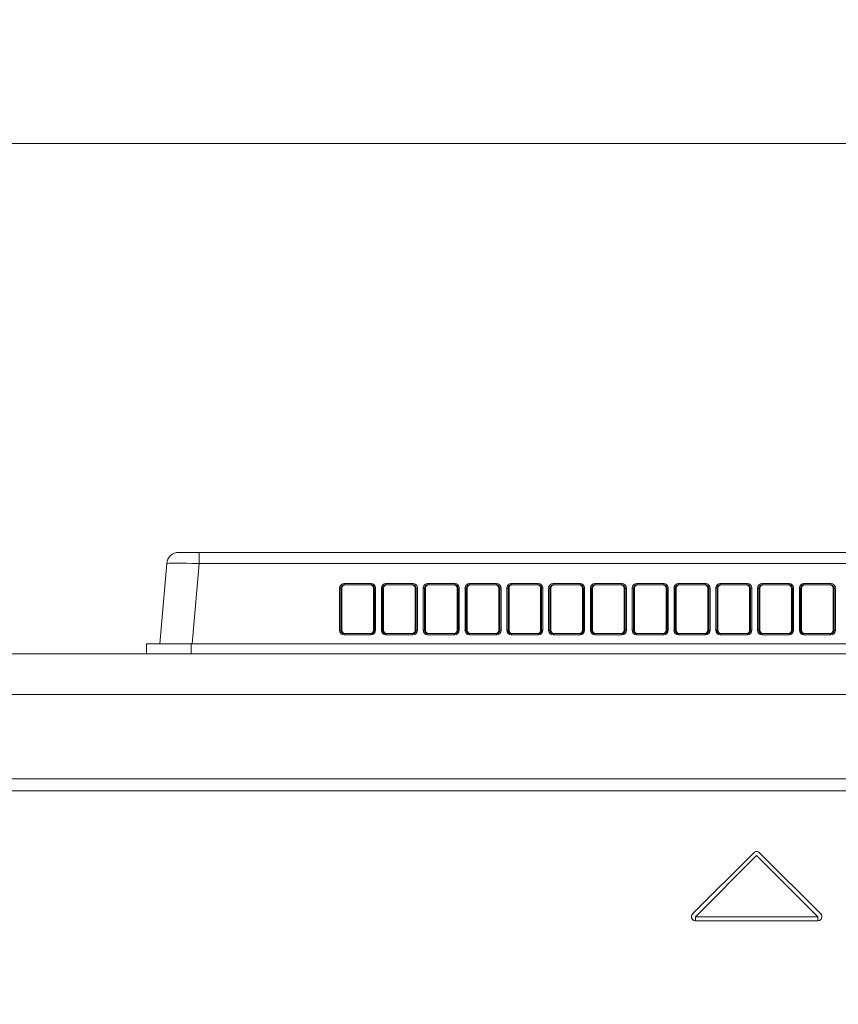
# Model space of a CAD drawing. Header units: inches. Extents: x 69729 to 77643, y -43505 to -36607.
# Tile 49 of 69: x 72455 to 72475, y -37801 to -37777. Entities that reach past the tile are written whole.
import ezdxf

# ---------------------------------------------------------------- set-up
doc = ezdxf.new("R2010")
doc.units = ezdxf.units.IN
doc.header["$MEASUREMENT"] = 0
doc.layers.get('0').update_dxf_attribs({"lineweight": 0})
doc.layers.get('Defpoints').update_dxf_attribs({"lineweight": 0})
for name, color, linetype, lineweight in [('p--klimatyzator', 30, 'Continuous', 15), ('p--obrzeże bet.', 252, 'Continuous', 0), ('p--wymiary-1-50', 5, 'Continuous', 0)]:
    doc.layers.add(name, color=color, linetype=linetype, lineweight=lineweight)
doc.styles.add('1-50', font='arial.ttf', dxfattribs={"width": 0.75, "height": 12.5})
doc.dimstyles.new('1-50', dxfattribs={"dimtxt": 12.5, "dimasz": 5, "dimexe": 5, "dimexo": 5, "dimgap": 0.09, "dimtad": 0, "dimdsep": 46, "dimtxsty": '1-50', "dimblk": 'OBLIQUE', "dimcen": 0.09, "dimadec": 0, "dimazin": 0, "dimtfac": 1, "dimtdec": 4, "dimtix": 1, "dimtofl": 0, "dimtmove": 2, "dimatfit": 3, "dimldrblk": 'OBLIQUE', "dimfxl": 5, "dimfxlon": 1, "dimtvp": 0.8, "dimtolj": 1, "dimtzin": 0, "dimarcsym": 0})

# ---------------------------------------------------------------- blocks, each defined once
blk = doc.blocks.new('_OBLIQUE')
at = {"color": 0, "linetype": 'ByBlock', "lineweight": -2}
for p, q in [((-0.5, -0.5), (0.5, 0.5)), ((0, 0), (0, 0))]:
    blk.add_line(p, q, dxfattribs=at)
blk = doc.blocks.new('*D171')
at = {"layer": 'Defpoints', "color": 0}
for p in [(72820.871, -37664.812), (72330.221, -37840.119), (72820.871, -37840.119)]:
    blk.add_point(p, dxfattribs=at)
at = {"layer": 'p--wymiary-1-50', "color": 0, "linetype": 'Continuous', "lineweight": -2}
for p, q in [((72330.221, -37669.812), (72330.221, -37659.812)), ((72820.871, -37669.812), (72820.871, -37659.812)), ((72330.221, -37664.812), (72820.871, -37664.812))]:
    blk.add_line(p, q, dxfattribs=at)
at = {"layer": 'p--wymiary-1-50', "color": 0, "lineweight": -2, "xscale": 5, "yscale": 5, "zscale": 5, "rotation": 180}
blk.add_blockref('_OBLIQUE', (72330.221, -37664.812), dxfattribs=at)
at = {"layer": 'p--wymiary-1-50', "color": 0, "lineweight": -2, "xscale": 5, "yscale": 5, "zscale": 5}
blk.add_blockref('_OBLIQUE', (72820.871, -37664.812), dxfattribs=at)
at = {"layer": 'p--wymiary-1-50', "color": 0, "linetype": 'Continuous', "ltscale": 12, "insert": (72575.546, -37654.602), "char_height": 12.5, "attachment_point": 5, "style": '1-50'}
blk.add_mtext('\\A1;490.65', dxfattribs=at)
blk = doc.blocks.new('*D172')
at = {"layer": 'Defpoints', "color": 0}
for p in [(72820.871, -37643.654), (71620.871, -37840.119), (72820.871, -37840.119)]:
    blk.add_point(p, dxfattribs=at)
at = {"layer": 'p--wymiary-1-50', "color": 0, "linetype": 'Continuous', "lineweight": -2}
for p, q in [((71620.871, -37648.654), (71620.871, -37638.654)), ((72820.871, -37648.654), (72820.871, -37638.654)), ((71620.871, -37643.654), (72820.871, -37643.654))]:
    blk.add_line(p, q, dxfattribs=at)
at = {"layer": 'p--wymiary-1-50', "color": 0, "lineweight": -2, "xscale": 5, "yscale": 5, "zscale": 5, "rotation": 180}
blk.add_blockref('_OBLIQUE', (71620.871, -37643.654), dxfattribs=at)
at = {"layer": 'p--wymiary-1-50', "color": 0, "lineweight": -2, "xscale": 5, "yscale": 5, "zscale": 5}
blk.add_blockref('_OBLIQUE', (72820.871, -37643.654), dxfattribs=at)
at = {"layer": 'p--wymiary-1-50', "color": 0, "linetype": 'Continuous', "ltscale": 12, "insert": (72220.871, -37633.444), "char_height": 12.5, "attachment_point": 5, "style": '1-50'}
blk.add_mtext('\\A1;1200', dxfattribs=at)
blk = doc.blocks.new('A$C66B7A719')
at = {"layer": 'p--klimatyzator', "linetype": 'Continuous'}
for p, q in [((35.572, 34.075), (36.063, 34.075)), ((36.063, 34.075), (84.307, 34.075)), ((36.063, 34.075), (36.063, 33.805)), ((35.108, 31.86), (35.278, 33.805)), ((36.063, 33.805), (35.892, 31.86)), ((84.307, 33.805), (36.063, 33.805)), ((39.472, 32.187), (39.472, 33.21)), ((39.502, 33.208), (39.502, 32.184)), ((39.525, 33.208), (39.502, 33.208)), ((39.525, 33.208), (39.525, 32.184)), ((39.582, 33.32), (40.237, 33.32)), ((39.582, 33.32), (39.582, 33.287)), ((40.237, 33.287), (39.582, 33.287)), ((40.237, 33.32), (40.237, 33.287)), ((40.317, 33.208), (40.293, 33.208)), ((40.293, 32.184), (40.293, 33.208)), ((40.317, 32.184), (40.317, 33.208)), ((40.346, 33.21), (40.346, 32.187)), ((40.486, 32.187), (40.486, 33.21)), ((40.516, 33.208), (40.516, 32.184)), ((40.539, 33.208), (40.516, 33.208)), ((40.539, 33.208), (40.539, 32.184)), ((40.596, 33.32), (41.25, 33.32)), ((40.596, 33.32), (40.596, 33.287)), ((41.25, 33.287), (40.596, 33.287)), ((41.25, 33.32), (41.25, 33.287)), ((41.33, 33.208), (41.307, 33.208)), ((41.307, 32.184), (41.307, 33.208)), ((41.33, 32.184), (41.33, 33.208)), ((41.36, 33.21), (41.36, 32.187)), ((41.5, 32.187), (41.5, 33.21)), ((41.553, 33.208), (41.529, 33.208)), ((41.529, 33.208), (41.529, 32.184)), ((41.553, 33.208), (41.553, 32.184)), ((41.61, 33.32), (42.264, 33.32)), ((41.61, 33.32), (41.61, 33.287)), ((42.264, 33.287), (41.61, 33.287)), ((42.264, 33.32), (42.264, 33.287)), ((42.344, 33.208), (42.321, 33.208)), ((42.321, 32.184), (42.321, 33.208)), ((42.344, 32.184), (42.344, 33.208)), ((42.374, 33.21), (42.374, 32.187)), ((42.514, 32.187), (42.514, 33.21)), ((42.567, 33.208), (42.543, 33.208)), ((42.543, 33.208), (42.543, 32.184)), ((42.567, 33.208), (42.567, 32.184)), ((42.623, 33.32), (43.278, 33.32)), ((42.623, 33.32), (42.623, 33.287)), ((43.278, 33.287), (42.623, 33.287)), ((43.278, 33.32), (43.278, 33.287)), ((43.334, 32.184), (43.334, 33.208)), ((43.358, 33.208), (43.334, 33.208)), ((43.358, 32.184), (43.358, 33.208)), ((43.387, 33.21), (43.387, 32.187)), ((43.528, 32.187), (43.528, 33.21)), ((43.557, 33.208), (43.557, 32.184)), ((43.581, 33.208), (43.557, 33.208)), ((43.581, 33.208), (43.581, 32.184)), ((43.637, 33.32), (44.292, 33.32)), ((43.637, 33.32), (43.637, 33.287)), ((44.292, 33.287), (43.637, 33.287)), ((44.292, 33.32), (44.292, 33.287)), ((44.348, 32.184), (44.348, 33.208)), ((44.372, 33.208), (44.348, 33.208)), ((44.372, 32.184), (44.372, 33.208)), ((44.401, 33.21), (44.401, 32.187)), ((44.541, 32.187), (44.541, 33.21)), ((44.594, 33.208), (44.571, 33.208)), ((44.571, 33.208), (44.571, 32.184)), ((44.594, 33.208), (44.594, 32.184)), ((44.651, 33.32), (45.306, 33.32)), ((44.651, 33.32), (44.651, 33.287)), ((45.306, 33.287), (44.651, 33.287)), ((45.306, 33.32), (45.306, 33.287)), ((45.362, 32.184), (45.362, 33.208)), ((45.386, 33.208), (45.362, 33.208)), ((45.386, 32.184), (45.386, 33.208)), ((45.415, 33.21), (45.415, 32.187)), ((45.555, 32.187), (45.555, 33.21)), ((45.585, 33.208), (45.585, 32.184)), ((45.608, 33.208), (45.585, 33.208)), ((45.608, 33.208), (45.608, 32.184)), ((45.665, 33.32), (46.319, 33.32)), ((45.665, 33.32), (45.665, 33.287)), ((46.319, 33.287), (45.665, 33.287)), ((46.319, 33.32), (46.319, 33.287)), ((46.399, 33.208), (46.376, 33.208)), ((46.376, 32.184), (46.376, 33.208)), ((46.399, 32.184), (46.399, 33.208)), ((46.429, 33.21), (46.429, 32.187)), ((46.569, 32.187), (46.569, 33.21)), ((46.598, 33.208), (46.598, 32.184)), ((46.622, 33.208), (46.598, 33.208)), ((46.622, 33.208), (46.622, 32.184)), ((46.678, 33.32), (47.333, 33.32)), ((46.678, 33.32), (46.678, 33.287)), ((47.333, 33.287), (46.678, 33.287)), ((47.333, 33.32), (47.333, 33.287)), ((47.39, 32.184), (47.39, 33.208)), ((47.413, 33.208), (47.39, 33.208)), ((47.413, 32.184), (47.413, 33.208)), ((47.443, 33.21), (47.443, 32.187)), ((47.583, 32.187), (47.583, 33.21)), ((47.612, 33.208), (47.612, 32.184)), ((47.636, 33.208), (47.612, 33.208)), ((47.636, 33.208), (47.636, 32.184)), ((47.692, 33.32), (48.347, 33.32)), ((47.692, 33.32), (47.692, 33.287)), ((48.347, 33.287), (47.692, 33.287)), ((48.347, 33.32), (48.347, 33.287)), ((48.427, 33.208), (48.403, 33.208)), ((48.403, 32.184), (48.403, 33.208)), ((48.427, 32.184), (48.427, 33.208)), ((48.456, 33.21), (48.456, 32.187)), ((48.596, 32.187), (48.596, 33.21)), ((48.649, 33.208), (48.626, 33.208)), ((48.626, 33.208), (48.626, 32.184)), ((48.649, 33.208), (48.649, 32.184)), ((48.706, 33.32), (49.361, 33.32)), ((48.706, 33.32), (48.706, 33.287)), ((49.361, 33.287), (48.706, 33.287)), ((49.361, 33.32), (49.361, 33.287)), ((49.441, 33.208), (49.417, 33.208)), ((49.417, 32.184), (49.417, 33.208)), ((49.441, 32.184), (49.441, 33.208)), ((49.47, 33.21), (49.47, 32.187)), ((49.61, 32.187), (49.61, 33.21)), ((49.663, 33.208), (49.64, 33.208)), ((49.64, 33.208), (49.64, 32.184)), ((49.663, 33.208), (49.663, 32.184)), ((49.72, 33.32), (50.374, 33.32)), ((49.72, 33.32), (49.72, 33.287)), ((50.374, 33.287), (49.72, 33.287)), ((50.374, 33.32), (50.374, 33.287)), ((50.455, 33.208), (50.431, 33.208)), ((50.431, 32.184), (50.431, 33.208)), ((50.455, 32.184), (50.455, 33.208)), ((50.484, 33.21), (50.484, 32.187)), ((50.624, 32.187), (50.624, 33.21)), ((50.677, 33.208), (50.653, 33.208)), ((50.653, 33.208), (50.653, 32.184)), ((50.677, 33.208), (50.677, 32.184)), ((50.734, 33.32), (51.388, 33.32)), ((50.734, 33.32), (50.734, 33.287)), ((51.388, 33.287), (50.734, 33.287)), ((51.388, 33.32), (51.388, 33.287)), ((51.445, 32.184), (51.445, 33.208)), ((51.468, 33.208), (51.445, 33.208)), ((51.468, 32.184), (51.468, 33.208)), ((51.498, 33.21), (51.498, 32.187)), ((39.502, 32.184), (39.525, 32.184)), ((39.58, 32.106), (40.238, 32.106)), ((39.58, 32.106), (39.58, 32.079)), ((40.238, 32.079), (39.58, 32.079)), ((40.238, 32.106), (40.238, 32.079)), ((40.293, 32.184), (40.317, 32.184)), ((40.516, 32.184), (40.539, 32.184)), ((40.594, 32.106), (41.252, 32.106)), ((40.594, 32.106), (40.594, 32.079)), ((41.252, 32.079), (40.594, 32.079)), ((41.252, 32.106), (41.252, 32.079)), ((41.307, 32.184), (41.33, 32.184)), ((41.529, 32.184), (41.553, 32.184)), ((41.608, 32.106), (42.266, 32.106)), ((41.608, 32.106), (41.608, 32.079)), ((42.266, 32.079), (41.608, 32.079)), ((42.266, 32.106), (42.266, 32.079)), ((42.321, 32.184), (42.344, 32.184)), ((42.543, 32.184), (42.567, 32.184)), ((42.622, 32.106), (43.28, 32.106)), ((42.622, 32.106), (42.622, 32.079)), ((43.28, 32.079), (42.622, 32.079)), ((43.28, 32.106), (43.28, 32.079)), ((43.334, 32.184), (43.358, 32.184)), ((43.557, 32.184), (43.581, 32.184)), ((43.635, 32.106), (44.293, 32.106)), ((43.635, 32.106), (43.635, 32.079)), ((44.293, 32.079), (43.635, 32.079)), ((44.293, 32.106), (44.293, 32.079)), ((44.348, 32.184), (44.372, 32.184)), ((44.571, 32.184), (44.594, 32.184)), ((44.649, 32.106), (44.649, 32.079)), ((44.649, 32.106), (45.307, 32.106)), ((45.307, 32.079), (44.649, 32.079)), ((45.307, 32.106), (45.307, 32.079)), ((45.362, 32.184), (45.386, 32.184)), ((45.585, 32.184), (45.608, 32.184)), ((45.663, 32.106), (46.321, 32.106)), ((45.663, 32.106), (45.663, 32.079)), ((46.321, 32.079), (45.663, 32.079)), ((46.321, 32.106), (46.321, 32.079)), ((46.376, 32.184), (46.399, 32.184)), ((46.598, 32.184), (46.622, 32.184)), ((46.677, 32.106), (46.677, 32.079)), ((46.677, 32.106), (47.335, 32.106)), ((47.335, 32.079), (46.677, 32.079)), ((47.335, 32.106), (47.335, 32.079)), ((47.39, 32.184), (47.413, 32.184)), ((47.612, 32.184), (47.636, 32.184)), ((47.691, 32.106), (48.349, 32.106)), ((47.691, 32.106), (47.691, 32.079)), ((48.349, 32.079), (47.691, 32.079)), ((48.349, 32.106), (48.349, 32.079)), ((48.403, 32.184), (48.427, 32.184)), ((48.626, 32.184), (48.649, 32.184)), ((48.704, 32.106), (49.362, 32.106)), ((48.704, 32.106), (48.704, 32.079)), ((49.362, 32.079), (48.704, 32.079)), ((49.362, 32.106), (49.362, 32.079)), ((49.417, 32.184), (49.441, 32.184)), ((49.64, 32.184), (49.663, 32.184)), ((49.718, 32.106), (49.718, 32.079)), ((49.718, 32.106), (50.376, 32.106)), ((50.376, 32.079), (49.718, 32.079)), ((50.376, 32.106), (50.376, 32.079)), ((50.431, 32.184), (50.455, 32.184)), ((50.653, 32.184), (50.677, 32.184)), ((50.732, 32.106), (50.732, 32.079)), ((50.732, 32.106), (51.39, 32.106)), ((51.39, 32.079), (50.732, 32.079)), ((51.39, 32.106), (51.39, 32.079)), ((51.445, 32.184), (51.468, 32.184)), ((34.791, 31.614), (34.791, 31.86)), ((84.499, 31.86), (35.871, 31.86)), ((35.871, 31.614), (35.871, 31.86)), ((12.677, 31.614), (47.45, 31.614)), ((47.647, 31.614), (86.496, 31.614)), ((86.496, 30.63), (12.677, 30.63)), ((34.626, 28.583), (16.614, 28.583)), ((34.626, 28.583), (82.559, 28.583)), ((34.626, 28.288), (16.614, 28.288)), ((82.559, 28.288), (34.626, 28.288)), ((48.032, 25.306), (49.517, 26.791)), ((49.656, 26.791), (51.141, 25.306)), ((49.586, 26.721), (48.102, 25.236)), ((51.071, 25.236), (49.586, 26.721)), ((48.003, 25.236), (48.003, 25.236)), ((48.102, 25.236), (48.102, 25.138)), ((48.102, 25.236), (51.071, 25.236)), ((48.102, 25.138), (48.102, 25.138)), ((51.071, 25.138), (48.102, 25.138)), ((51.071, 25.138), (48.102, 25.138)), ((51.071, 25.236), (51.071, 25.138)), ((51.071, 25.138), (51.071, 25.138)), ((51.17, 25.236), (51.17, 25.236))]:
    blk.add_line(p, q, dxfattribs=at)
at = {"layer": 'p--klimatyzator', "linetype": 'Continuous', "flags": 128}
for points in [[(35.871, 31.86), (35.837, 31.86), (35.803, 31.86), (35.769, 31.86), (35.736, 31.86), (35.702, 31.86), (35.669, 31.86), (35.636, 31.86), (35.603, 31.86), (35.57, 31.86), (35.538, 31.86), (35.506, 31.86), (35.474, 31.86), (35.443, 31.86), (35.412, 31.86), (35.381, 31.86), (35.351, 31.86), (35.322, 31.86), (35.293, 31.86), (35.264, 31.86), (35.237, 31.86), (35.209, 31.86), (35.183, 31.86), (35.157, 31.86), (35.132, 31.86), (35.108, 31.86), (35.084, 31.86), (35.061, 31.86), (35.039, 31.86), (35.018, 31.86), (34.998, 31.86), (34.979, 31.86), (34.96, 31.86), (34.942, 31.86), (34.926, 31.86), (34.91, 31.86), (34.895, 31.86), (34.881, 31.86), (34.868, 31.86), (34.856, 31.86), (34.845, 31.86), (34.835, 31.86), (34.826, 31.86), (34.818, 31.86), (34.811, 31.86), (34.805, 31.86), (34.8, 31.86), (34.796, 31.86), (34.793, 31.86), (34.792, 31.86)], [(47.45, 31.614), (47.453, 31.614), (47.457, 31.614), (47.461, 31.614), (47.465, 31.614), (47.469, 31.614), (47.473, 31.614), (47.476, 31.614), (47.48, 31.614), (47.484, 31.614), (47.488, 31.614), (47.492, 31.614), (47.496, 31.614), (47.5, 31.614), (47.504, 31.614), (47.508, 31.614), (47.512, 31.614), (47.516, 31.614), (47.52, 31.614), (47.524, 31.614), (47.528, 31.614), (47.532, 31.614), (47.536, 31.614), (47.54, 31.614), (47.544, 31.614), (47.548, 31.614), (47.552, 31.614), (47.556, 31.614), (47.56, 31.614), (47.565, 31.614), (47.569, 31.614), (47.573, 31.614), (47.577, 31.614), (47.581, 31.614), (47.585, 31.614), (47.589, 31.614), (47.593, 31.614), (47.597, 31.614), (47.601, 31.614), (47.605, 31.614), (47.608, 31.614), (47.612, 31.614), (47.616, 31.614), (47.62, 31.614), (47.624, 31.614), (47.628, 31.614), (47.632, 31.614), (47.636, 31.614), (47.64, 31.614), (47.643, 31.614), (47.647, 31.614)]]:
    blk.add_lwpolyline(points, dxfattribs=at)
at = {"layer": 'p--klimatyzator', "linetype": 'Continuous'}
for centre, radius, start, end in [((35.572, 33.78), 0.295, 90, 175), ((49.586, 26.721), 0.0984, 90, 135), ((49.586, 26.721), 0.0984, 45, 90), ((48.102, 25.236), 0.0984, 135, 270), ((48.102, 25.236), 0.0984, 180.0011, 270), ((51.071, 25.236), 0.0984, 270, 45), ((51.071, 25.236), 0.0984, 270, 359.9989)]:
    blk.add_arc(centre, radius, start, end, dxfattribs=at)
for centre, major_axis, ratio, start_param, end_param in [((36.066, 33.78), (0.788, -0.026), 0.032463, 1.576616, 3.139816), ((39.581, 33.211), (-0.0928, -0.0571), 0.991498, 4.156529, 5.734951), ((39.472, 33.208), (-0.0295, 0), 0.087156, 3.229193, 4.712389), ((39.581, 33.209), (-0.0698, -0.0381), 0.987653, 4.207123, 5.785545), ((39.604, 33.209), (-0.0675, -0.0415), 0.991498, 4.156529, 5.734951), ((40.214, 33.209), (0.0675, -0.0415), 0.991498, 0.548235, 2.126656), ((40.237, 33.211), (0.0928, -0.0571), 0.991498, 0.548235, 2.126656), ((40.237, 33.209), (0.0698, -0.0381), 0.987653, 0.497641, 2.076062), ((40.346, 33.208), (-0.0295, 0), 0.087156, 4.712389, 6.195585), ((40.595, 33.211), (-0.0928, -0.0571), 0.991498, 4.156529, 5.734951), ((40.486, 33.208), (-0.0295, 0), 0.087156, 3.229193, 4.712389), ((40.595, 33.209), (-0.0698, -0.0381), 0.987653, 4.207123, 5.785545), ((40.618, 33.209), (-0.0675, -0.0415), 0.991498, 4.156529, 5.734951), ((41.228, 33.209), (0.0675, -0.0415), 0.991498, 0.548235, 2.126656), ((41.251, 33.211), (0.0928, -0.0571), 0.991498, 0.548235, 2.126656), ((41.251, 33.209), (0.0698, -0.0381), 0.987653, 0.497641, 2.076062), ((41.36, 33.208), (-0.0295, 0), 0.087156, 4.712389, 6.195585), ((41.609, 33.211), (-0.0928, -0.0571), 0.991498, 4.156529, 5.734951), ((41.5, 33.208), (-0.0295, 0), 0.087156, 3.229193, 4.712389), ((41.609, 33.209), (-0.0698, -0.0381), 0.987653, 4.207123, 5.785545), ((41.632, 33.209), (-0.0675, -0.0415), 0.991498, 4.156529, 5.734951), ((42.242, 33.209), (0.0675, -0.0415), 0.991498, 0.548235, 2.126656), ((42.265, 33.211), (0.0928, -0.0571), 0.991498, 0.548235, 2.126656), ((42.265, 33.209), (0.0698, -0.0381), 0.987653, 0.497641, 2.076062), ((42.374, 33.208), (-0.0295, 0), 0.087156, 4.712389, 6.195585), ((42.622, 33.211), (-0.0928, -0.0571), 0.991498, 4.156529, 5.734951), ((42.514, 33.208), (-0.0295, 0), 0.087156, 3.229193, 4.712389), ((42.622, 33.209), (-0.0698, -0.0381), 0.987653, 4.207123, 5.785545), ((42.646, 33.209), (-0.0675, -0.0415), 0.991498, 4.156529, 5.734951), ((43.255, 33.209), (0.0675, -0.0415), 0.991498, 0.548235, 2.126656), ((43.279, 33.211), (0.0928, -0.0571), 0.991498, 0.548235, 2.126656), ((43.279, 33.209), (0.0698, -0.0381), 0.987653, 0.497641, 2.076062), ((43.387, 33.208), (-0.0295, 0), 0.087156, 4.712389, 6.195585), ((43.636, 33.211), (-0.0928, -0.0571), 0.991498, 4.156529, 5.734951), ((43.528, 33.208), (-0.0295, 0), 0.087156, 3.229193, 4.712389), ((43.636, 33.209), (-0.0698, -0.0381), 0.987653, 4.207123, 5.785545), ((43.66, 33.209), (-0.0675, -0.0415), 0.991498, 4.156529, 5.734951), ((44.269, 33.209), (0.0675, -0.0415), 0.991498, 0.548235, 2.126656), ((44.293, 33.211), (0.0928, -0.0571), 0.991498, 0.548235, 2.126656), ((44.293, 33.209), (0.0698, -0.0381), 0.987653, 0.497641, 2.076062), ((44.401, 33.208), (-0.0295, 0), 0.087156, 4.712389, 6.195585), ((44.65, 33.211), (-0.0928, -0.0571), 0.991498, 4.156529, 5.734951), ((44.541, 33.208), (-0.0295, 0), 0.087156, 3.229193, 4.712389), ((44.65, 33.209), (-0.0698, -0.0381), 0.987653, 4.207123, 5.785545), ((44.673, 33.209), (-0.0675, -0.0415), 0.991498, 4.156529, 5.734951), ((45.283, 33.209), (0.0675, -0.0415), 0.991498, 0.548235, 2.126656), ((45.306, 33.211), (0.0928, -0.0571), 0.991498, 0.548235, 2.126656), ((45.306, 33.209), (0.0698, -0.0381), 0.987653, 0.497641, 2.076062), ((45.415, 33.208), (-0.0295, 0), 0.087156, 4.712389, 6.195585), ((45.664, 33.211), (-0.0928, -0.0571), 0.991498, 4.156529, 5.734951), ((45.555, 33.208), (-0.0295, 0), 0.087156, 3.229193, 4.712389), ((45.664, 33.209), (-0.0698, -0.0381), 0.987653, 4.207123, 5.785545), ((45.687, 33.209), (-0.0675, -0.0415), 0.991498, 4.156529, 5.734951), ((46.297, 33.209), (0.0675, -0.0415), 0.991498, 0.548235, 2.126656), ((46.32, 33.211), (0.0928, -0.0571), 0.991498, 0.548235, 2.126656), ((46.32, 33.209), (0.0698, -0.0381), 0.987653, 0.497641, 2.076062), ((46.429, 33.208), (-0.0295, 0), 0.087156, 4.712389, 6.195585), ((46.678, 33.211), (-0.0928, -0.0571), 0.991498, 4.156529, 5.734951), ((46.569, 33.208), (-0.0295, 0), 0.087156, 3.229193, 4.712389), ((46.678, 33.209), (-0.0698, -0.0381), 0.987653, 4.207123, 5.785545), ((46.701, 33.209), (-0.0675, -0.0415), 0.991498, 4.156529, 5.734951), ((47.311, 33.209), (0.0675, -0.0415), 0.991498, 0.548235, 2.126656), ((47.334, 33.211), (0.0928, -0.0571), 0.991498, 0.548235, 2.126656), ((47.334, 33.209), (0.0698, -0.0381), 0.987653, 0.497641, 2.076062), ((47.443, 33.208), (-0.0295, 0), 0.087156, 4.712389, 6.195585), ((47.691, 33.211), (-0.0928, -0.0571), 0.991498, 4.156529, 5.734951), ((47.583, 33.208), (-0.0295, 0), 0.087156, 3.229193, 4.712389), ((47.691, 33.209), (-0.0698, -0.0381), 0.987653, 4.207123, 5.785545), ((47.715, 33.209), (-0.0675, -0.0415), 0.991498, 4.156529, 5.734951), ((48.324, 33.209), (0.0675, -0.0415), 0.991498, 0.548235, 2.126656), ((48.348, 33.211), (0.0928, -0.0571), 0.991498, 0.548235, 2.126656), ((48.348, 33.209), (0.0698, -0.0381), 0.987653, 0.497641, 2.076062), ((48.456, 33.208), (-0.0295, 0), 0.087156, 4.712389, 6.195585), ((48.705, 33.211), (-0.0928, -0.0571), 0.991498, 4.156529, 5.734951), ((48.596, 33.208), (-0.0295, 0), 0.087156, 3.229193, 4.712389), ((48.705, 33.209), (-0.0698, -0.0381), 0.987653, 4.207123, 5.785545), ((48.728, 33.209), (-0.0675, -0.0415), 0.991498, 4.156529, 5.734951), ((49.338, 33.209), (0.0675, -0.0415), 0.991498, 0.548235, 2.126656), ((49.361, 33.211), (0.0928, -0.0571), 0.991498, 0.548235, 2.126656), ((49.361, 33.209), (0.0698, -0.0381), 0.987653, 0.497641, 2.076062), ((49.47, 33.208), (-0.0295, 0), 0.087156, 4.712389, 6.195585), ((49.719, 33.211), (-0.0928, -0.0571), 0.991498, 4.156529, 5.734951), ((49.61, 33.208), (-0.0295, 0), 0.087156, 3.229193, 4.712389), ((49.719, 33.209), (-0.0698, -0.0381), 0.987653, 4.207123, 5.785545), ((49.742, 33.209), (-0.0675, -0.0415), 0.991498, 4.156529, 5.734951), ((50.352, 33.209), (0.0675, -0.0415), 0.991498, 0.548235, 2.126656), ((50.375, 33.211), (0.0928, -0.0571), 0.991498, 0.548235, 2.126656), ((50.375, 33.209), (0.0698, -0.0381), 0.987653, 0.497641, 2.076062), ((50.484, 33.208), (-0.0295, 0), 0.087156, 4.712389, 6.195585), ((50.733, 33.211), (-0.0928, -0.0571), 0.991498, 4.156529, 5.734951), ((50.624, 33.208), (-0.0295, 0), 0.087156, 3.229193, 4.712389), ((50.733, 33.209), (-0.0698, -0.0381), 0.987653, 4.207123, 5.785545), ((50.756, 33.209), (-0.0675, -0.0415), 0.991498, 4.156529, 5.734951), ((51.366, 33.209), (0.0675, -0.0415), 0.991498, 0.548235, 2.126656), ((51.389, 33.211), (0.0928, -0.0571), 0.991498, 0.548235, 2.126656), ((51.389, 33.209), (0.0698, -0.0381), 0.987653, 0.497641, 2.076062), ((51.498, 33.208), (-0.0295, 0), 0.087156, 4.712389, 6.195585), ((39.472, 32.184), (-0.0295, 0), 0.087156, 3.229193, 4.712389), ((39.581, 32.188), (-0.0928, -0.0571), 0.991498, 5.734951, 7.298122), ((39.581, 32.185), (-0.0698, -0.0381), 0.987653, 5.785545, 7.348716), ((39.604, 32.185), (-0.0675, -0.0415), 0.991498, 5.734951, 7.298122), ((40.214, 32.185), (0.0675, -0.0415), 0.991498, 5.268249, 6.83142), ((40.237, 32.188), (0.0928, -0.0571), 0.991498, 5.268249, 6.83142), ((40.237, 32.185), (0.0698, -0.0381), 0.987653, 5.217655, 6.780826), ((40.346, 32.184), (-0.0295, 0), 0.087156, 4.712389, 6.195585), ((40.595, 32.188), (-0.0928, -0.0571), 0.991498, 5.734951, 7.298122), ((40.486, 32.184), (-0.0295, 0), 0.087156, 3.229193, 4.712389), ((40.595, 32.185), (-0.0698, -0.0381), 0.987653, 5.785545, 7.348716), ((40.618, 32.185), (-0.0675, -0.0415), 0.991498, 5.734951, 7.298122), ((41.228, 32.185), (0.0675, -0.0415), 0.991498, 5.268249, 6.83142), ((41.251, 32.188), (0.0928, -0.0571), 0.991498, 5.268249, 6.83142), ((41.251, 32.185), (0.0698, -0.0381), 0.987653, 5.217655, 6.780826), ((41.36, 32.184), (-0.0295, 0), 0.087156, 4.712389, 6.195585), ((41.609, 32.188), (-0.0928, -0.0571), 0.991498, 5.734951, 7.298122), ((41.5, 32.184), (-0.0295, 0), 0.087156, 3.229193, 4.712389), ((41.609, 32.185), (-0.0698, -0.0381), 0.987653, 5.785545, 7.348716), ((41.632, 32.185), (-0.0675, -0.0415), 0.991498, 5.734951, 7.298122), ((42.242, 32.185), (0.0675, -0.0415), 0.991498, 5.268249, 6.83142), ((42.265, 32.188), (0.0928, -0.0571), 0.991498, 5.268249, 6.83142), ((42.265, 32.185), (0.0698, -0.0381), 0.987653, 5.217655, 6.780826), ((42.374, 32.184), (-0.0295, 0), 0.087156, 4.712389, 6.195585), ((42.622, 32.188), (-0.0928, -0.0571), 0.991498, 5.734951, 7.298122), ((42.514, 32.184), (-0.0295, 0), 0.087156, 3.229193, 4.712389), ((42.622, 32.185), (-0.0698, -0.0381), 0.987653, 5.785545, 7.348716), ((42.646, 32.185), (-0.0675, -0.0415), 0.991498, 5.734951, 7.298122), ((43.255, 32.185), (0.0675, -0.0415), 0.991498, 5.268249, 6.83142), ((43.279, 32.188), (0.0928, -0.0571), 0.991498, 5.268249, 6.83142), ((43.279, 32.185), (0.0698, -0.0381), 0.987653, 5.217655, 6.780826), ((43.387, 32.184), (-0.0295, 0), 0.087156, 4.712389, 6.195585), ((43.636, 32.188), (-0.0928, -0.0571), 0.991498, 5.734951, 7.298122), ((43.528, 32.184), (-0.0295, 0), 0.087156, 3.229193, 4.712389), ((43.636, 32.185), (-0.0698, -0.0381), 0.987653, 5.785545, 7.348716), ((43.66, 32.185), (-0.0675, -0.0415), 0.991498, 5.734951, 7.298122), ((44.269, 32.185), (0.0675, -0.0415), 0.991498, 5.268249, 6.83142), ((44.293, 32.188), (0.0928, -0.0571), 0.991498, 5.268249, 6.83142), ((44.293, 32.185), (0.0698, -0.0381), 0.987653, 5.217655, 6.780826), ((44.401, 32.184), (-0.0295, 0), 0.087156, 4.712389, 6.195585), ((44.65, 32.188), (-0.0928, -0.0571), 0.991498, 5.734951, 7.298122), ((44.541, 32.184), (-0.0295, 0), 0.087156, 3.229193, 4.712389), ((44.65, 32.185), (-0.0698, -0.0381), 0.987653, 5.785545, 7.348716), ((44.673, 32.185), (-0.0675, -0.0415), 0.991498, 5.734951, 7.298122), ((45.283, 32.185), (0.0675, -0.0415), 0.991498, 5.268249, 6.83142), ((45.306, 32.188), (0.0928, -0.0571), 0.991498, 5.268249, 6.83142), ((45.306, 32.185), (0.0698, -0.0381), 0.987653, 5.217655, 6.780826), ((45.415, 32.184), (-0.0295, 0), 0.087156, 4.712389, 6.195585), ((45.664, 32.188), (-0.0928, -0.0571), 0.991498, 5.734951, 7.298122), ((45.555, 32.184), (-0.0295, 0), 0.087156, 3.229193, 4.712389), ((45.664, 32.185), (-0.0698, -0.0381), 0.987653, 5.785545, 7.348716), ((45.687, 32.185), (-0.0675, -0.0415), 0.991498, 5.734951, 7.298122), ((46.297, 32.185), (0.0675, -0.0415), 0.991498, 5.268249, 6.83142), ((46.32, 32.188), (0.0928, -0.0571), 0.991498, 5.268249, 6.83142), ((46.32, 32.185), (0.0698, -0.0381), 0.987653, 5.217655, 6.780826), ((46.429, 32.184), (-0.0295, 0), 0.087156, 4.712389, 6.195585), ((46.678, 32.188), (-0.0928, -0.0571), 0.991498, 5.734951, 7.298122), ((46.569, 32.184), (-0.0295, 0), 0.087156, 3.229193, 4.712389), ((46.678, 32.185), (-0.0698, -0.0381), 0.987653, 5.785545, 7.348716), ((46.701, 32.185), (-0.0675, -0.0415), 0.991498, 5.734951, 7.298122), ((47.311, 32.185), (0.0675, -0.0415), 0.991498, 5.268249, 6.83142), ((47.334, 32.188), (0.0928, -0.0571), 0.991498, 5.268249, 6.83142), ((47.334, 32.185), (0.0698, -0.0381), 0.987653, 5.217655, 6.780826), ((47.443, 32.184), (-0.0295, 0), 0.087156, 4.712389, 6.195585), ((47.691, 32.188), (-0.0928, -0.0571), 0.991498, 5.734951, 7.298122), ((47.583, 32.184), (-0.0295, 0), 0.087156, 3.229193, 4.712389), ((47.691, 32.185), (-0.0698, -0.0381), 0.987653, 5.785545, 7.348716), ((47.715, 32.185), (-0.0675, -0.0415), 0.991498, 5.734951, 7.298122), ((48.324, 32.185), (0.0675, -0.0415), 0.991498, 5.268249, 6.83142), ((48.348, 32.188), (0.0928, -0.0571), 0.991498, 5.268249, 6.83142), ((48.348, 32.185), (0.0698, -0.0381), 0.987653, 5.217655, 6.780826), ((48.456, 32.184), (-0.0295, 0), 0.087156, 4.712389, 6.195585), ((48.705, 32.188), (-0.0928, -0.0571), 0.991498, 5.734951, 7.298122), ((48.596, 32.184), (-0.0295, 0), 0.087156, 3.229193, 4.712389), ((48.705, 32.185), (-0.0698, -0.0381), 0.987653, 5.785545, 7.348716), ((48.728, 32.185), (-0.0675, -0.0415), 0.991498, 5.734951, 7.298122), ((49.338, 32.185), (0.0675, -0.0415), 0.991498, 5.268249, 6.83142), ((49.361, 32.188), (0.0928, -0.0571), 0.991498, 5.268249, 6.83142), ((49.361, 32.185), (0.0698, -0.0381), 0.987653, 5.217655, 6.780826), ((49.47, 32.184), (-0.0295, 0), 0.087156, 4.712389, 6.195585), ((49.719, 32.188), (-0.0928, -0.0571), 0.991498, 5.734951, 7.298122), ((49.61, 32.184), (-0.0295, 0), 0.087156, 3.229193, 4.712389), ((49.719, 32.185), (-0.0698, -0.0381), 0.987653, 5.785545, 7.348716), ((49.742, 32.185), (-0.0675, -0.0415), 0.991498, 5.734951, 7.298122), ((50.352, 32.185), (0.0675, -0.0415), 0.991498, 5.268249, 6.83142), ((50.375, 32.188), (0.0928, -0.0571), 0.991498, 5.268249, 6.83142), ((50.375, 32.185), (0.0698, -0.0381), 0.987653, 5.217655, 6.780826), ((50.484, 32.184), (-0.0295, 0), 0.087156, 4.712389, 6.195585), ((50.733, 32.188), (-0.0928, -0.0571), 0.991498, 5.734951, 7.298122), ((50.624, 32.184), (-0.0295, 0), 0.087156, 3.229193, 4.712389), ((50.733, 32.185), (-0.0698, -0.0381), 0.987653, 5.785545, 7.348716), ((50.756, 32.185), (-0.0675, -0.0415), 0.991498, 5.734951, 7.298122), ((51.366, 32.185), (0.0675, -0.0415), 0.991498, 5.268249, 6.83142), ((51.389, 32.188), (0.0928, -0.0571), 0.991498, 5.268249, 6.83142), ((51.389, 32.185), (0.0698, -0.0381), 0.987653, 5.217655, 6.780826), ((51.498, 32.184), (-0.0295, 0), 0.087156, 4.712389, 6.195585)]:
    blk.add_ellipse(centre, major_axis=major_axis, ratio=ratio, start_param=start_param, end_param=end_param, dxfattribs=at)

msp = doc.modelspace()

# ---------------------------------------------------------------- linework, layer by layer
at = {"layer": 'p--obrzeże bet.', "linetype": 'Continuous', "ltscale": 35}
msp.add_lwpolyline([(72411.471, -38552.271), (72864.871, -38552.271), (72864.871, -37779.871), (71576.871, -37779.871), (71576.871, -38558.271), (72030.271, -38558.271)], dxfattribs=at)

# ---------------------------------------------------------------- block references
at = {"layer": 'p--klimatyzator', "color": 2, "linetype": 'Continuous', "lineweight": 60}
msp.add_blockref('A$C66B7A719', (72423.408, -37823.871), dxfattribs=at)

# ---------------------------------------------------------------- dimensions: what is measured, and where the dimension line sits
at = {"layer": 'p--wymiary-1-50', "linetype": 'Continuous'}
for base, p1, picture, middle in [((72820.871, -37643.654), (71620.871, -37840.119), '*D172', (72220.871, -37633.444)), ((72820.871, -37664.812), (72330.221, -37840.119), '*D171', (72575.546, -37654.602))]:
    dim = msp.add_linear_dim(base=base, p1=p1, p2=(72820.871, -37840.119), dimstyle='1-50', dxfattribs=at)
    dim.commit()
    dim.dimension.update_dxf_attribs({"geometry": picture, "text_midpoint": middle})

doc.saveas('drawing.dxf')
